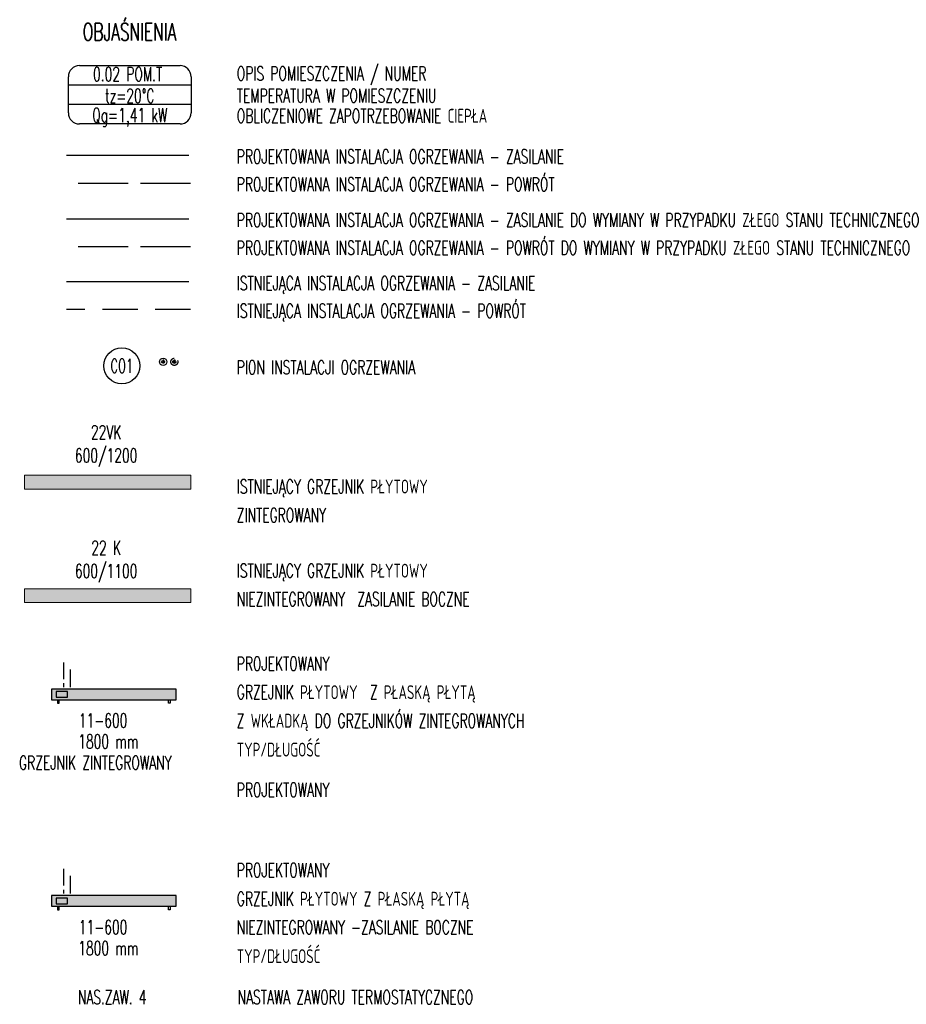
# Model space of a CAD drawing. Header units: millimetres. Extents: x -127811 to -59050, y -244477 to -114521.
# Tile 27 of 30: x -60744 to -60104, y -120410 to -119700. Entities that reach past the tile are written whole.
import ezdxf
from ezdxf.enums import TextEntityAlignment as Align

# ---------------------------------------------------------------- set-up
doc = ezdxf.new("R2010")
doc.units = ezdxf.units.MM
doc.header["$MEASUREMENT"] = 0
for name, pattern in [('ACAD_ISO02W100', [15, 12, -3]), ('KRESKOWA', [19.05, 12.7, -6.35]), ('STRICHPUNKT2', [0.5, 0.25, -0.125, 0, -0.125])]:
    doc.linetypes.add(name, pattern=pattern)
doc.layers.add('grzejniki', color=142, linetype='Continuous', lineweight=0)
for name, color, linetype in [('TM_co ewen. zasilanie', 172, 'Continuous'), ('TM_co ewent powrot', 172, 'ACAD_ISO02W100'), ('TM_co istn powrot', 84, 'ACAD_ISO02W100'), ('TM_co istn zasilanie', 84, 'Continuous'), ('TM_co odnosniki', 1, 'Continuous'), ('TM_co opis', 2, 'Continuous'), ('TM_co powrot', 240, 'ACAD_ISO02W100'), ('TM_co powrot OGRZ. PODŁ.', 232, 'ACAD_ISO02W100'), ('TM_co urzadzenia', 7, 'Continuous'), ('TM_co zasilanie', 240, 'Continuous'), ('TM_co zasilanie OGRZ.PODŁ.', 232, 'Continuous'), ('TM_odnosniki', 1, 'Continuous'), ('TM_opis', 2, 'Continuous')]:
    doc.layers.add(name, color=color, linetype=linetype)
doc.styles.add('TM', font='romans.shx', dxfattribs={"width": 0.65})

# ---------------------------------------------------------------- blocks, each defined once
blk = doc.blocks.new('H1-SCHA-032')
blk.add_hatch(color=255).paths.add_polyline_path([(0, 2.12, 0.4142136), (-2.12, 0, 0.4142136), (0, -2.12, -0.6)])
blk = doc.blocks.new('H1-2440-032S')
at = {"linetype": 'STRICHPUNKT2'}
for p, q in [((-3.18, 0), (3.18, 0)), ((0, 3.18), (0, -3.18))]:
    blk.add_line(p, q, dxfattribs=at)
blk.add_circle((0, 0), 2.12)
blk.add_blockref('H1-SCHA-032', (0, 0))
blk = doc.blocks.new('A$C32620657')
at = {"layer": 'TM_odnosniki'}
for p, q in [((-12824.7, 45379), (-12679.7, 45379)), ((-12840.7, 45310.9), (-12840.7, 45363)), ((-12663.7, 45363), (-12663.7, 45310.9)), ((-12663.7, 45351), (-12840.7, 45351)), ((-12663.7, 45323), (-12840.7, 45323)), ((-12663.7, 45323), (-12840.7, 45323)), ((-12663.7, 45323), (-12840.7, 45323)), ((-12679.7, 45294.9), (-12824.7, 45294.9))]:
    blk.add_line(p, q, dxfattribs=at)
for centre, start, end in [((-12824.7, 45363), 90, 180), ((-12679.7, 45363), 360, 90), ((-12824.7, 45310.9), 180, 270), ((-12679.7, 45310.9), 270, 360)]:
    blk.add_arc(centre, 16, start, end, dxfattribs=at)

msp = doc.modelspace()

# ---------------------------------------------------------------- hatches: boundary and pattern name
at = {"layer": 'grzejniki'}
h = msp.add_hatch(color=256, dxfattribs=at)
h.dxf.hatch_style = 1
h.paths.add_polyline_path([(-60740.63, -120038.68), (-60620.63, -120038.68), (-60620.63, -120028.68), (-60740.63, -120028.68)])
h = msp.add_hatch(color=256, dxfattribs=at)
h.dxf.hatch_style = 1
h.paths.add_polyline_path([(-60740.63, -120120.54), (-60620.63, -120120.54), (-60620.63, -120110.54), (-60740.63, -120110.54)])
at = {"layer": 'TM_co urzadzenia'}
for points in [[(-60721.15, -120190.64), (-60631.15, -120190.64), (-60631.15, -120182.94), (-60721.15, -120182.94)], [(-60721.15, -120339.6), (-60631.15, -120339.6), (-60631.15, -120331.9), (-60721.15, -120331.9)]]:
    msp.add_hatch(color=256, dxfattribs=at).paths.add_polyline_path(points)

# ---------------------------------------------------------------- linework, layer by layer
at = {"layer": 'grzejniki'}
for points in [[(-60740.63, -120038.68), (-60620.63, -120038.68), (-60620.63, -120028.68), (-60740.63, -120028.68)], [(-60740.63, -120120.54), (-60620.63, -120120.54), (-60620.63, -120110.54), (-60740.63, -120110.54)]]:
    msp.add_lwpolyline(points, close=True, dxfattribs=at)
at = {"layer": 'TM_co ewen. zasilanie', "lineweight": 30, "ltscale": 3}
msp.add_line((-60622.09, -119843.99, -10), (-60710.16, -119843.99, -10), dxfattribs=at)
at = {"layer": 'TM_co ewent powrot', "lineweight": 30, "ltscale": 3}
msp.add_line((-60620.81, -119863.99, -10), (-60710.16, -119863.99, -10), dxfattribs=at)
at = {"layer": 'TM_co istn powrot', "linetype": 'KRESKOWA', "lineweight": 30, "ltscale": 2}
msp.add_line((-60620.81, -119909.13, -10), (-60710.16, -119909.13, -10), dxfattribs=at)
at = {"layer": 'TM_co istn zasilanie', "lineweight": 30, "ltscale": 3}
msp.add_line((-60622.09, -119889.13, -10), (-60710.16, -119889.13, -10), dxfattribs=at)
at = {"layer": 'TM_co odnosniki'}
msp.add_circle((-60670.37, -119949.82, 10), 13, dxfattribs=at)
at = {"layer": 'TM_co powrot', "lineweight": 30, "ltscale": 3}
msp.add_line((-60620.81, -119818.21, -10), (-60710.16, -119818.21, -10), dxfattribs=at)
at = {"layer": 'TM_co powrot'}
for p, q in [((-60712.5, -120163.7), (-60712.5, -120181.49)), ((-60712.5, -120312.66), (-60712.5, -120330.44))]:
    msp.add_line(p, q, dxfattribs=at)
at = {"layer": 'TM_co powrot OGRZ. PODŁ.'}
msp.add_circle((-60632.45, -119946.93, 10), 2.56, dxfattribs=at)
at = {"layer": 'TM_co urzadzenia'}
for points in [[(-60721.15, -120190.64), (-60631.15, -120190.64), (-60631.15, -120182.94), (-60721.15, -120182.94), (-60721.15, -120190.64)], [(-60717.65, -120188.79), (-60709.65, -120188.79), (-60709.65, -120184.79), (-60717.65, -120184.79), (-60717.65, -120188.79)], [(-60716.77, -120190.64), (-60716.77, -120193.14), (-60715.52, -120193.14), (-60715.52, -120190.64)], [(-60635.52, -120190.64), (-60635.52, -120193.14), (-60636.77, -120193.14), (-60636.77, -120190.64)], [(-60721.15, -120339.6), (-60631.15, -120339.6), (-60631.15, -120331.9), (-60721.15, -120331.9), (-60721.15, -120339.6)], [(-60717.65, -120337.75), (-60709.65, -120337.75), (-60709.65, -120333.75), (-60717.65, -120333.75), (-60717.65, -120337.75)], [(-60716.77, -120339.6), (-60716.77, -120342.1), (-60715.52, -120342.1), (-60715.52, -120339.6)], [(-60635.52, -120339.6), (-60635.52, -120342.1), (-60636.77, -120342.1), (-60636.77, -120339.6)]]:
    msp.add_lwpolyline(points, dxfattribs=at)
at = {"layer": 'TM_co zasilanie', "lineweight": 30, "ltscale": 3}
msp.add_line((-60622.09, -119798.21, -10), (-60710.16, -119798.21, -10), dxfattribs=at)
at = {"layer": 'TM_co zasilanie'}
for p, q in [((-60707.5, -120168.7), (-60707.5, -120181.49)), ((-60707.5, -120317.66), (-60707.5, -120330.44))]:
    msp.add_line(p, q, dxfattribs=at)
at = {"layer": 'TM_co zasilanie OGRZ.PODŁ.'}
msp.add_circle((-60640.52, -119946.93, 10), 2.56, dxfattribs=at)

# ---------------------------------------------------------------- block references
at = {"layer": 'TM_co powrot OGRZ. PODŁ.', "xscale": 0.5, "yscale": 0.5, "zscale": 0.5}
msp.add_blockref('H1-2440-032S', (-60632.45, -119946.93, 10), dxfattribs=at)
msp.add_blockref('H1-2440-032S', (-60632.45, -119946.93, 10), dxfattribs=at)
at = {"layer": 'TM_co zasilanie OGRZ.PODŁ.', "xscale": 0.5, "yscale": 0.5, "zscale": 0.5}
msp.add_blockref('H1-2440-032S', (-60640.52, -119946.93, 10), dxfattribs=at)
at = {"layer": 'TM_odnosniki', "xscale": 0.5, "yscale": 0.5, "zscale": 0.5}
msp.add_blockref('A$C32620657', (-54288.51, -142422.82, 10), dxfattribs=at)

# ---------------------------------------------------------------- texts
at = {"layer": 'TM_co opis', "style": 'TM', "width": 0.65}
for s, height, p in [('OBJAŚNIENIA', 12.5, (-60698.53, -119715.2, -10)), ('OPIS POMIESZCZENIA / NUMER', 10, (-60587.44, -119744.04, -10)), ('TEMPERATURA W POMIESZCZENIU', 10, (-60587.44, -119760, -10)), ('OBLICZENIOWE ZAPOTRZEBOWANIE CIEPŁA', 10, (-60587.44, -119774.48, -10)), ('PROJEKTOWANA INSTALACJA OGRZEWANIA - ZASILANIE', 10, (-60587.44, -119803.9, -10)), ('PROJEKTOWANA INSTALACJA OGRZEWANIA - POWRÓT', 10, (-60587.44, -119823.9, -10)), ('PROJEKTOWANA INSTALACJA OGRZEWANIA - ZASILANIE DO WYMIANY W PRZYPADKU ZŁEGO STANU TECHNICZNEGO', 10, (-60587.44, -119849.68, -10)), ('PROJEKTOWANA INSTALACJA OGRZEWANIA - POWRÓT DO WYMIANY W PRZYPADKU ZŁEGO STANU TECHNICZNEGO', 10, (-60587.44, -119869.68, -10)), ('ISTNIEJĄCA INSTALACJA OGRZEWANIA - ZASILANIE', 10, (-60587.44, -119895.19, -10)), ('ISTNIEJĄCA INSTALACJA OGRZEWANIA - POWRÓT', 10, (-60587.44, -119915.19, -10)), ('PION INSTALACJI OGRZEWANIA', 10, (-60587.44, -119955.89, -10)), ('ISTNIEJĄCY GRZEJNIK PŁYTOWY ', 10, (-60587.44, -120041.88, -10)), ('ZINTEGROWANY ', 10, (-60587.44, -120062.45, -10)), ('ISTNIEJĄCY GRZEJNIK PŁYTOWY ', 10, (-60587.44, -120102.55, -10)), ('NIEZINTEGROWANY  ZASILANIE BOCZNE  ', 10, (-60587.44, -120123.11, -10)), ('PROJEKTOWANY ', 10, (-60587.44, -120169.63, -10)), ('GRZEJNIK PŁYTOWY  Z PŁASKĄ PŁYTĄ', 10, (-60587.44, -120190.19, -10)), ('Z WKŁADKĄ DO GRZEJNIKÓW ZINTEGROWANYCH', 10, (-60587.44, -120210.76, -10)), ('11-600 ', 10, (-60701.42, -120210.63)), ('1800 mm', 10, (-60701.8, -120225.76)), ('TYP/DŁUGOŚĆ', 10, (-60587.44, -120231.61, -10)), ('GRZEJNIK ZINTEGROWANY', 10, (-60744.54, -120241.04)), ('PROJEKTOWANY ', 10, (-60587.44, -120260.65, -10)), ('PROJEKTOWANY ', 10, (-60587.44, -120318.58, -10)), ('GRZEJNIK PŁYTOWY Z PŁASKĄ PŁYTĄ ', 10, (-60587.44, -120339.15, -10)), ('11-600 ', 10, (-60701.42, -120359.58)), ('NIEZINTEGROWANY -ZASILANIE BOCZNE', 10, (-60587.44, -120359.71, -10)), ('1800 mm', 10, (-60701.8, -120374.71)), ('TYP/DŁUGOŚĆ', 10, (-60587.44, -120380.57, -10))]:
    msp.add_text(s, height=height, dxfattribs=at).set_placement(p)
at = {"layer": 'TM_co opis', "style": 'TM', "width": 0.6}
msp.add_text('CO1', height=10, dxfattribs=at).set_placement((-60670.37, -119949.82, 10), align=Align.MIDDLE_CENTER)
at = {"layer": 'TM_co opis', "char_height": 10, "attachment_point": 5, "style": 'TM'}
for s, insert in [('22VK\\P600/1200', (-60681.65, -120007.74)), ('22 K\\P600/1100', (-60681.65, -120091.11))]:
    msp.add_mtext_dynamic_manual_height_columns(s, width=71.7882, gutter_width=12.5, heights=[0], dxfattribs=dict(at, insert=insert))
at = {"layer": 'TM_opis', "style": 'TM', "width": 0.65}
for s, p in [('0.02 POM.T', (-60666.19, -119744.47, 10)), ('tz=20%%DC', (-60664.63, -119760.08, 10)), ('Qg=1,41 kW', (-60664.63, -119774.09, 10))]:
    msp.add_text(s, height=10, dxfattribs=at).set_placement(p, align=Align.CENTER)
for s, p in [('NAS.ZAW. 4', (-60702.1, -120410.08)), ('NASTAWA ZAWORU TERMOSTATYCZNEGO', (-60586.81, -120410.08))]:
    msp.add_text(s, height=10, dxfattribs=at).set_placement(p)

doc.saveas('drawing.dxf')
